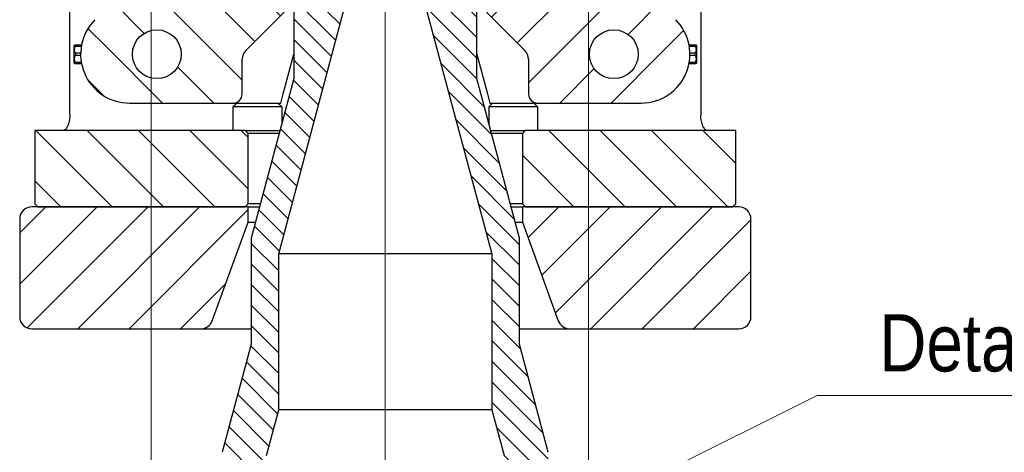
# Model space of a CAD drawing. Header units: millimetres. Extents: x 0 to 18279, y -668 to 2227.
# Tile 23 of 42: x 1858 to 2181, y 927 to 1069. Entities that reach past the tile are written whole.
import ezdxf

# ---------------------------------------------------------------- set-up
doc = ezdxf.new("R2010")
doc.units = ezdxf.units.MM
doc.header["$LTSCALE"] = 7.5
for name, color, linetype, lineweight in [('Centerline (ISO)', 7, 'Continuous', 9), ('Detail Boundary (ISO)', 7, 'Continuous', 9), ('Hatch (ISO)', 7, 'Continuous', 9), ('Visible (ISO)', 7, 'Continuous', 25)]:
    doc.layers.add(name, color=color, linetype=linetype, lineweight=lineweight)
doc.styles.add('Text 2_5 mm', font='ARIALN.TTF')
pattern_1 = [(45, (0, 0), (-8.41899, 8.41899), [])]

# ---------------------------------------------------------------- blocks, each defined once
blk = doc.blocks.new('2dDetail0')
at = {"layer": 'Detail Boundary (ISO)'}
for p, q in [((272.625, 121.156), (282.627, 126.124)), ((282.627, 126.124), (295.954, 126.124))]:
    blk.add_line(p, q, dxfattribs=at)
at = {"layer": 'Detail Boundary (ISO)', "flags": 128}
blk.add_lwpolyline([(253.485, 120.146), (272.625, 120.146), (272.625, 157.396), (253.485, 157.396), (253.485, 120.146)], dxfattribs=at)
at = {"layer": 'Detail Boundary (ISO)', "insert": (285.349, 127.145), "char_height": 2.5, "attachment_point": 7, "style": 'Text 2_5 mm'}
blk.add_mtext('Detail B', dxfattribs=at)

msp = doc.modelspace()

# ---------------------------------------------------------------- hatches: boundary and pattern name
at = {"layer": 'Hatch (ISO)'}
h = msp.add_hatch(dxfattribs=at)
h.set_pattern_fill('ANSI31', color=256, scale=95.25, angle=90, style=0)
h.set_pattern_definition([(135, (0, 0), (-8.41899, -8.41899), [])])
h.paths.add_polyline_path([(2092.008, 1007.813), (2093.008, 1008.813), (2093.008, 1032.813), (2024.008, 1032.813), (2023.008, 1031.813), (2023.008, 1008.813), (2024.008, 1007.813)])
h.paths.add_polyline_path([(1863.008, 1008.813), (1864.008, 1007.813), (1932.008, 1007.813), (1933.008, 1008.813), (1933.008, 1031.813), (1932.008, 1032.813), (1863.008, 1032.813)])
h.paths.add_polyline_path([(2053.508, 1327.813), (2053.508, 1282.813), (2063.508, 1282.813), (2063.508, 1327.813)])
edge = h.paths.add_edge_path()
edge.add_line((1917.508, 1327.813), (1917.508, 1282.813))
edge.add_line((1917.508, 1282.813), (1925.508, 1282.813))
edge.add_line((1925.508, 1282.813), (1925.508, 1326.813))
edge.add_ellipse((1924.508, 1326.813), major_axis=(0, 1), ratio=1, start_angle=270, end_angle=360)
edge.add_line((1924.508, 1327.813), (1917.508, 1327.813))
edge = h.paths.add_edge_path()
edge.add_line((2038.508, 1217.813), (2038.508, 1252.813))
edge.add_line((2038.508, 1252.813), (2030.508, 1252.813))
edge.add_line((2030.508, 1252.813), (2030.508, 1247.313))
edge.add_line((2030.508, 1247.313), (2030.508, 1242.813))
edge.add_line((2030.508, 1242.813), (2025.008, 1242.813))
edge.add_line((2025.008, 1242.813), (2025.008, 1120.813))
edge.add_line((2025.008, 1120.813), (2025.008, 1117.813))
edge.add_line((2025.008, 1117.813), (2093.008, 1117.813))
edge.add_line((2093.008, 1117.813), (2093.008, 1123.978))
edge.add_line((2093.008, 1123.978), (2073.008, 1147.813))
edge.add_line((2073.008, 1147.813), (2073.008, 1153.313))
edge.add_line((2073.008, 1153.313), (2063.508, 1162.813))
edge.add_line((2063.508, 1162.813), (2063.508, 1252.813))
edge.add_line((2063.508, 1252.813), (2053.508, 1252.813))
edge.add_line((2053.508, 1252.813), (2053.508, 1217.813))
edge.add_ellipse((2046.008, 1217.813), major_axis=(0, -7.5), ratio=1, start_angle=270, end_angle=450, ccw=False)
edge = h.paths.add_edge_path()
edge.add_line((2038.508, 1282.813), (2038.508, 1327.813))
edge.add_line((2038.508, 1327.813), (2031.508, 1327.813))
edge.add_ellipse((2031.508, 1326.813), major_axis=(-1, 0), ratio=1, start_angle=270, end_angle=360)
edge.add_line((2030.508, 1326.813), (2030.508, 1282.813))
edge.add_line((2030.508, 1282.813), (2038.508, 1282.813))
edge = h.paths.add_edge_path()
edge.add_line((1902.508, 1217.813), (1902.508, 1252.813))
edge.add_line((1902.508, 1252.813), (1892.508, 1252.813))
edge.add_line((1892.508, 1252.813), (1892.508, 1162.813))
edge.add_line((1892.508, 1162.813), (1883.008, 1153.313))
edge.add_line((1883.008, 1153.313), (1883.008, 1147.813))
edge.add_line((1883.008, 1147.813), (1863.008, 1123.978))
edge.add_line((1863.008, 1123.978), (1863.008, 1117.813))
edge.add_line((1863.008, 1117.813), (1931.008, 1117.813))
edge.add_line((1931.008, 1117.813), (1931.008, 1120.813))
edge.add_line((1931.008, 1120.813), (1931.008, 1242.813))
edge.add_line((1931.008, 1242.813), (1925.508, 1242.813))
edge.add_line((1925.508, 1242.813), (1925.508, 1247.313))
edge.add_line((1925.508, 1247.313), (1925.508, 1252.813))
edge.add_line((1925.508, 1252.813), (1917.508, 1252.813))
edge.add_line((1917.508, 1252.813), (1917.508, 1217.813))
edge.add_ellipse((1910.008, 1217.813), major_axis=(0, -7.5), ratio=1, start_angle=270, end_angle=450, ccw=False)
h.paths.add_polyline_path([(1902.508, 1282.813), (1902.508, 1327.813), (1892.508, 1327.813), (1892.508, 1282.813)])
h = msp.add_hatch(dxfattribs=at)
h.set_pattern_fill('ANSI31', color=256, scale=38.1, angle=90, style=0)
h.set_pattern_definition([(135, (0, 0), (-3.367596, -3.367596), [])])
edge = h.paths.add_edge_path()
edge.add_line((2031.508, 727.813), (2031.508, 746.813))
edge.add_line((2031.508, 746.813), (2017.008, 746.813))
edge.add_line((2017.008, 746.813), (2017.008, 726.813))
edge.add_line((2017.008, 726.813), (2030.508, 726.813))
edge.add_ellipse((2030.508, 727.813), major_axis=(1, 0), ratio=1, start_angle=270, end_angle=360)
edge = h.paths.add_edge_path()
edge.add_line((1939.008, 746.813), (1924.508, 746.813))
edge.add_line((1924.508, 746.813), (1924.508, 727.813))
edge.add_ellipse((1925.508, 727.813), major_axis=(0, -1), ratio=1, start_angle=270, end_angle=360)
edge.add_line((1925.508, 726.813), (1939.008, 726.813))
edge.add_line((1939.008, 726.813), (1939.008, 746.813))
edge = h.paths.add_edge_path()
edge.add_ellipse((2010.008, 1144.018), major_axis=(-0.406, 1.958), ratio=1, start_angle=78.27489, end_angle=90)
edge.add_line((2008.05, 1143.612), (2018.966, 1091.014))
edge.add_ellipse((2017.008, 1090.608), major_axis=(0, 2), ratio=1, start_angle=270, end_angle=281.72511, ccw=False)
edge.add_line((2019.008, 1090.608), (2019.008, 1086.813))
edge.add_ellipse((2017.008, 1086.813), major_axis=(2, 0), ratio=1, start_angle=270, end_angle=360, ccw=False)
edge.add_line((2017.008, 1084.813), (2009.008, 1084.813))
edge.add_ellipse((2009.008, 1083.813), major_axis=(0, 1), ratio=1, start_angle=0, end_angle=90)
edge.add_line((2008.008, 1083.813), (2008.008, 1049.813))
edge.add_line((2008.008, 1049.813), (2022.008, 997.564))
edge.add_line((2022.008, 997.564), (2022.008, 962.813))
edge.add_line((2022.008, 962.813), (2031.508, 927.358))
edge.add_line((2031.508, 927.358), (2031.508, 830.517))
edge.add_line((2031.508, 830.517), (2031.408, 830.517))
edge.add_line((2031.408, 830.517), (2031.408, 826.458))
edge.add_line((2031.408, 826.458), (2031.508, 826.458))
edge.add_line((2031.508, 826.458), (2031.508, 786.813))
edge.add_line((2031.508, 786.813), (2017.008, 786.813))
edge.add_line((2017.008, 786.813), (2017.008, 898.512))
edge.add_line((2017.008, 898.512), (2017.008, 926.313))
edge.add_line((2017.008, 926.313), (2013.008, 941.241))
edge.add_line((2013.008, 941.241), (2013.008, 992.378))
edge.add_line((2013.008, 992.378), (1988.849, 1082.541))
edge.add_ellipse((1998.508, 1085.129), major_axis=(0, -10), ratio=1, start_angle=270, end_angle=285, ccw=False)
edge.add_line((1988.508, 1085.129), (1988.508, 1094.387))
edge.add_line((1988.508, 1094.387), (1994.543, 1098.013))
edge.add_line((1994.543, 1098.013), (1994.543, 1104.363))
edge.add_line((1994.543, 1104.363), (1994.543, 1146.813))
edge.add_line((1994.543, 1146.813), (1994.764, 1147.034))
edge.add_line((1994.764, 1147.034), (1996.543, 1148.813))
edge.add_line((1996.543, 1148.813), (2001.503, 1148.813))
edge.add_line((2001.503, 1148.813), (2006.008, 1148.813))
edge.add_ellipse((2006.008, 1146.813), major_axis=(0, 2), ratio=1, start_angle=270, end_angle=360, ccw=False)
edge.add_line((2008.008, 1146.813), (2008.008, 1144.018))
edge = h.paths.add_edge_path()
edge.add_ellipse((1946.008, 1144.018), major_axis=(0, -2), ratio=1, start_angle=78.27489, end_angle=90)
edge.add_line((1948.008, 1144.018), (1948.008, 1146.813))
edge.add_ellipse((1950.008, 1146.813), major_axis=(-2, 0), ratio=1, start_angle=270, end_angle=360, ccw=False)
edge.add_line((1950.008, 1148.813), (1954.513, 1148.813))
edge.add_line((1954.513, 1148.813), (1959.473, 1148.813))
edge.add_line((1959.473, 1148.813), (1961.252, 1147.034))
edge.add_line((1961.252, 1147.034), (1961.473, 1146.813))
edge.add_line((1961.473, 1146.813), (1961.473, 1104.363))
edge.add_line((1961.473, 1104.363), (1961.473, 1098.013))
edge.add_line((1961.473, 1098.013), (1967.508, 1094.387))
edge.add_line((1967.508, 1094.387), (1967.508, 1085.129))
edge.add_ellipse((1957.508, 1085.129), major_axis=(2.588, 9.659), ratio=1, start_angle=270, end_angle=285, ccw=False)
edge.add_line((1967.167, 1082.541), (1943.008, 992.378))
edge.add_line((1943.008, 992.378), (1943.008, 941.241))
edge.add_line((1943.008, 941.241), (1939.008, 926.313))
edge.add_line((1939.008, 926.313), (1939.008, 898.512))
edge.add_line((1939.008, 898.512), (1939.008, 786.813))
edge.add_line((1939.008, 786.813), (1924.508, 786.813))
edge.add_line((1924.508, 786.813), (1924.508, 806.813))
edge.add_line((1924.508, 806.813), (1924.518, 806.813))
edge.add_line((1924.518, 806.813), (1924.518, 811.438))
edge.add_line((1924.518, 811.438), (1924.508, 811.438))
edge.add_line((1924.508, 811.438), (1924.508, 815.794))
edge.add_line((1924.508, 815.794), (1924.518, 815.794))
edge.add_line((1924.518, 815.794), (1924.518, 820.419))
edge.add_line((1924.518, 820.419), (1924.508, 820.419))
edge.add_line((1924.508, 820.419), (1924.508, 828.951))
edge.add_line((1924.508, 828.951), (1924.518, 828.951))
edge.add_line((1924.518, 828.951), (1924.518, 833.727))
edge.add_line((1924.518, 833.727), (1924.508, 833.727))
edge.add_line((1924.508, 833.727), (1924.508, 835.215))
edge.add_line((1924.508, 835.215), (1924.518, 835.215))
edge.add_line((1924.518, 835.215), (1924.518, 840.038))
edge.add_line((1924.518, 840.038), (1924.508, 840.038))
edge.add_line((1924.508, 840.038), (1924.508, 844.099))
edge.add_line((1924.508, 844.099), (1924.518, 844.099))
edge.add_line((1924.518, 844.099), (1924.518, 848.922))
edge.add_line((1924.518, 848.922), (1924.508, 848.922))
edge.add_line((1924.508, 848.922), (1924.508, 850.41))
edge.add_line((1924.508, 850.41), (1924.518, 850.41))
edge.add_line((1924.518, 850.41), (1924.518, 864.018))
edge.add_line((1924.518, 864.018), (1924.508, 864.018))
edge.add_line((1924.508, 864.018), (1924.508, 865.506))
edge.add_line((1924.508, 865.506), (1924.518, 865.506))
edge.add_line((1924.518, 865.506), (1924.518, 870.347))
edge.add_line((1924.518, 870.347), (1924.508, 870.347))
edge.add_line((1924.508, 870.347), (1924.508, 873.631))
edge.add_line((1924.508, 873.631), (1924.518, 873.631))
edge.add_line((1924.518, 873.631), (1924.518, 878.472))
edge.add_line((1924.518, 878.472), (1924.508, 878.472))
edge.add_line((1924.508, 878.472), (1924.508, 881.72))
edge.add_line((1924.508, 881.72), (1924.518, 881.72))
edge.add_line((1924.518, 881.72), (1924.518, 886.562))
edge.add_line((1924.518, 886.562), (1924.508, 886.562))
edge.add_line((1924.508, 886.562), (1924.508, 887.957))
edge.add_line((1924.508, 887.957), (1924.518, 887.957))
edge.add_line((1924.518, 887.957), (1924.518, 893.184))
edge.add_line((1924.518, 893.184), (1924.508, 893.184))
edge.add_line((1924.508, 893.184), (1924.508, 927.358))
edge.add_line((1924.508, 927.358), (1934.008, 962.813))
edge.add_line((1934.008, 962.813), (1934.008, 997.564))
edge.add_line((1934.008, 997.564), (1948.008, 1049.813))
edge.add_line((1948.008, 1049.813), (1948.008, 1083.813))
edge.add_ellipse((1947.008, 1083.813), major_axis=(1, 0), ratio=1, start_angle=0, end_angle=90)
edge.add_line((1947.008, 1084.813), (1939.008, 1084.813))
edge.add_ellipse((1939.008, 1086.813), major_axis=(0, -2), ratio=1, start_angle=270, end_angle=360, ccw=False)
edge.add_line((1937.008, 1086.813), (1937.008, 1090.608))
edge.add_ellipse((1939.008, 1090.608), major_axis=(-0.406, -1.958), ratio=1, start_angle=270, end_angle=281.72511, ccw=False)
edge.add_line((1937.05, 1091.014), (1947.966, 1143.612))
h = msp.add_hatch(dxfattribs=at)
h.set_pattern_fill('ANSI31', color=256, scale=95.25, angle=90.00021, style=0)
h.set_pattern_definition([(135.0002, (0, 0), (-8.41896, -8.41902), [])])
edge = h.paths.add_edge_path()
edge.add_ellipse((1935.008, 1056.156), major_axis=(0, 4), ratio=1, start_angle=45, end_angle=90)
edge.add_line((1931.008, 1056.156), (1931.008, 1044.813))
edge.add_ellipse((1928.008, 1044.813), major_axis=(3, 0), ratio=1, start_angle=270, end_angle=360, ccw=False)
edge.add_line((1928.008, 1041.813), (1894.008, 1041.813))
edge.add_ellipse((1894.008, 1057.813), major_axis=(-11.314, -11.314), ratio=1, start_angle=270, end_angle=405, ccw=False)
edge.add_line((1882.694, 1069.127), (1900.381, 1086.813))
edge.add_line((1900.381, 1086.813), (1906.508, 1086.813))
edge.add_line((1906.508, 1086.813), (1921.508, 1086.813))
edge.add_line((1921.508, 1086.813), (1935.008, 1086.813))
edge.add_line((1935.008, 1086.813), (1937.008, 1084.813))
edge.add_line((1937.008, 1084.813), (1939.008, 1084.813))
edge.add_line((1939.008, 1084.813), (1946.008, 1084.813))
edge.add_line((1946.008, 1084.813), (1946.008, 1074.47))
edge.add_ellipse((1942.008, 1074.47), major_axis=(2.828, 2.828), ratio=1, start_angle=270, end_angle=315, ccw=False)
edge.add_line((1944.836, 1071.641), (1932.18, 1058.985))
edge = h.paths.add_edge_path(flags=0)
edge.add_ellipse((1903.008, 1057.813), major_axis=(0, -8), ratio=1, start_angle=180, end_angle=450)
edge.add_ellipse((1903.008, 1057.813), major_axis=(8, 0), ratio=1, start_angle=0, end_angle=90)
h = msp.add_hatch(dxfattribs=at)
h.set_pattern_fill('ANSI31', color=256, scale=95.25, style=0)
h.set_pattern_definition(pattern_1)
edge = h.paths.add_edge_path()
edge.add_ellipse((2021.008, 1056.156), major_axis=(2.828, -2.828), ratio=1, start_angle=45, end_angle=90)
edge.add_line((2023.836, 1058.985), (2011.18, 1071.641))
edge.add_ellipse((2014.008, 1074.47), major_axis=(0, -4), ratio=1, start_angle=270, end_angle=315, ccw=False)
edge.add_line((2010.008, 1074.47), (2010.008, 1084.813))
edge.add_line((2010.008, 1084.813), (2017.008, 1084.813))
edge.add_line((2017.008, 1084.813), (2019.008, 1084.813))
edge.add_line((2019.008, 1084.813), (2021.008, 1086.813))
edge.add_line((2021.008, 1086.813), (2034.508, 1086.813))
edge.add_line((2034.508, 1086.813), (2049.508, 1086.813))
edge.add_line((2049.508, 1086.813), (2055.635, 1086.813))
edge.add_line((2055.635, 1086.813), (2073.322, 1069.127))
edge.add_ellipse((2062.008, 1057.813), major_axis=(16, 0), ratio=1, start_angle=270, end_angle=405, ccw=False)
edge.add_line((2062.008, 1041.813), (2028.008, 1041.813))
edge.add_ellipse((2028.008, 1044.813), major_axis=(0, -3), ratio=1, start_angle=270, end_angle=360, ccw=False)
edge.add_line((2025.008, 1044.813), (2025.008, 1056.156))
edge = h.paths.add_edge_path(flags=0)
edge.add_ellipse((2053.008, 1057.813), major_axis=(0, 8), ratio=1, start_angle=0, end_angle=90)
edge.add_ellipse((2053.008, 1057.813), major_axis=(8, 0), ratio=1, start_angle=180, end_angle=450)
h = msp.add_hatch(dxfattribs=at)
h.set_pattern_fill('ANSI31', color=256, scale=190.5, angle=-14.99998, style=0)
h.set_pattern_definition([(30, (0, 0), (-11.90626, 20.62223), [])])
edge = h.paths.add_edge_path()
edge.add_ellipse((1903.008, 1057.813), major_axis=(8, 0), ratio=1, start_angle=0, end_angle=360)
h = msp.add_hatch(dxfattribs=at)
h.set_pattern_fill('ANSI31', color=256, scale=190.5, angle=105.00025, style=0)
h.set_pattern_definition([(150.0002, (0, 0), (-11.90616, -20.62228), [])])
edge = h.paths.add_edge_path()
edge.add_ellipse((2053.008, 1057.813), major_axis=(8, 0), ratio=1, start_angle=0, end_angle=360)
h = msp.add_hatch(dxfattribs=at)
h.set_pattern_fill('ANSI31', color=256, scale=95.25, style=0)
h.set_pattern_definition(pattern_1)
edge = h.paths.add_edge_path()
edge.add_line((1858.008, 1003.813), (1858.008, 971.813))
edge.add_ellipse((1862.008, 971.813), major_axis=(0, -4), ratio=1, start_angle=270, end_angle=360)
edge.add_line((1862.008, 967.813), (1917.468, 967.813))
edge.add_ellipse((1917.468, 971.813), major_axis=(4, 0), ratio=1, start_angle=270, end_angle=340)
edge.add_line((1921.227, 970.445), (1933.008, 1002.813))
edge.add_line((1933.008, 1002.813), (1933.008, 1007.813))
edge.add_line((1933.008, 1007.813), (1932.008, 1007.813))
edge.add_line((1932.008, 1007.813), (1864.008, 1007.813))
edge.add_line((1864.008, 1007.813), (1862.008, 1007.813))
edge.add_ellipse((1862.008, 1003.813), major_axis=(-4, 0), ratio=1, start_angle=270, end_angle=360)
edge = h.paths.add_edge_path()
edge.add_line((2098.008, 971.813), (2098.008, 1003.813))
edge.add_ellipse((2094.008, 1003.813), major_axis=(0, 4), ratio=1, start_angle=270, end_angle=360)
edge.add_line((2094.008, 1007.813), (2092.008, 1007.813))
edge.add_line((2092.008, 1007.813), (2024.008, 1007.813))
edge.add_line((2024.008, 1007.813), (2023.008, 1007.813))
edge.add_line((2023.008, 1007.813), (2023.008, 1002.813))
edge.add_line((2023.008, 1002.813), (2034.789, 970.445))
edge.add_ellipse((2038.548, 971.813), major_axis=(1.368, -3.759), ratio=1, start_angle=270, end_angle=340)
edge.add_line((2038.548, 967.813), (2094.008, 967.813))
edge.add_ellipse((2094.008, 971.813), major_axis=(4, 0), ratio=1, start_angle=270, end_angle=360)

# ---------------------------------------------------------------- linework, layer by layer
at = {"layer": 'Centerline (ISO)', "linetype": 'Continuous'}
msp.add_line((1978.008, 906.354), (1978.008, 1963.563), dxfattribs=at)
at = {"layer": 'Visible (ISO)'}
for p, q in [((1874.446, 1037.813), (1874.446, 1111.813)), ((2081.57, 1111.813), (2081.57, 1037.813)), ((1948.008, 1083.813), (1948.008, 1049.813)), ((2008.008, 1049.813), (2008.008, 1083.813)), ((1943.008, 992.378), (1967.167, 1082.541)), ((1988.849, 1082.541), (2013.008, 992.378)), ((1932.18, 1058.985), (1944.836, 1071.641)), ((2011.18, 1071.641), (2023.836, 1058.985)), ((1875.908, 1060.713), (1876.008, 1060.813)), ((1875.908, 1054.913), (1875.908, 1060.713)), ((1876.308, 1060.813), (1876.008, 1060.813)), ((1878.292, 1060.813), (1876.308, 1060.813)), ((1876.308, 1060.813), (1876.308, 1060.504)), ((1876.308, 1060.504), (1878.236, 1060.504)), ((2079.708, 1060.813), (2077.724, 1060.813)), ((2077.78, 1060.504), (2079.708, 1060.504)), ((2080.008, 1060.813), (2079.708, 1060.813)), ((2079.708, 1060.504), (2079.708, 1060.813)), ((2080.108, 1060.713), (2080.008, 1060.813)), ((2080.108, 1060.713), (2080.108, 1054.913)), ((1878.011, 1058.122), (1876.308, 1058.122)), ((1876.308, 1058.122), (1876.308, 1057.504)), ((1876.308, 1057.504), (1878.011, 1057.504)), ((1947.545, 1056.156), (1948.008, 1057.885)), ((2008.008, 1057.885), (2008.471, 1056.156)), ((2079.708, 1058.122), (2078.005, 1058.122)), ((2078.005, 1057.504), (2079.708, 1057.504)), ((2079.708, 1057.504), (2079.708, 1058.122)), ((1875.908, 1054.913), (1876.008, 1054.813)), ((1876.008, 1054.813), (1876.308, 1054.813)), ((1878.236, 1055.122), (1876.308, 1055.122)), ((1876.308, 1055.122), (1876.308, 1054.813)), ((1876.308, 1054.813), (1878.292, 1054.813)), ((1931.008, 1044.813), (1931.008, 1056.156)), ((1944.505, 1044.813), (1947.545, 1056.156)), ((2008.471, 1056.156), (2011.511, 1044.813)), ((2025.008, 1056.156), (2025.008, 1044.813)), ((2077.724, 1054.813), (2079.708, 1054.813)), ((2079.708, 1055.122), (2077.78, 1055.122)), ((2079.708, 1054.813), (2079.708, 1055.122)), ((2079.708, 1054.813), (2080.008, 1054.813)), ((2080.108, 1054.913), (2080.008, 1054.813)), ((1948.008, 1049.813), (1934.008, 997.564)), ((2022.008, 997.564), (2008.008, 1049.813)), ((1943.702, 1041.813), (1944.505, 1044.813)), ((2011.511, 1044.813), (2012.314, 1041.813)), ((1894.008, 1041.813), (1928.008, 1041.813)), ((1928.008, 1041.813), (1938.564, 1041.813)), ((1929.235, 1041.813), (1928.008, 1040.586)), ((1938.564, 1041.813), (1942.552, 1041.813)), ((1942.552, 1041.813), (1943.702, 1041.813)), ((1942.781, 1041.813), (1944.008, 1040.586)), ((2013.235, 1041.813), (2012.008, 1040.586)), ((2012.314, 1041.813), (2013.464, 1041.813)), ((2013.464, 1041.813), (2017.452, 1041.813)), ((2017.452, 1041.813), (2028.008, 1041.813)), ((2026.781, 1041.813), (2028.008, 1040.586)), ((2028.008, 1041.813), (2062.008, 1041.813)), ((1944.008, 1040.586), (1928.008, 1040.586)), ((1928.008, 1040.586), (1928.008, 1032.813)), ((1944.008, 1040.586), (1944.008, 1034.885)), ((2028.008, 1040.586), (2012.008, 1040.586)), ((2012.008, 1040.586), (2012.008, 1034.885)), ((2028.008, 1040.586), (2028.008, 1032.813)), ((1932.008, 1032.813), (1863.008, 1032.813)), ((1863.008, 1032.813), (1863.008, 1008.813)), ((1933.008, 1031.813), (1932.008, 1032.813)), ((1932.008, 1032.813), (1943.453, 1032.813)), ((1933.008, 1008.813), (1933.008, 1031.813)), ((1943.185, 1031.813), (1933.008, 1031.813)), ((2012.563, 1032.813), (2024.008, 1032.813)), ((2023.008, 1031.813), (2012.831, 1031.813)), ((2024.008, 1032.813), (2023.008, 1031.813)), ((2023.008, 1031.813), (2023.008, 1008.813)), ((2093.008, 1032.813), (2024.008, 1032.813)), ((2093.008, 1008.813), (2093.008, 1032.813)), ((1863.008, 1008.813), (1864.008, 1007.813)), ((1932.008, 1007.813), (1933.008, 1008.813)), ((1937.022, 1008.813), (1933.008, 1008.813)), ((2023.008, 1008.813), (2018.994, 1008.813)), ((2023.008, 1008.813), (2024.008, 1007.813)), ((2092.008, 1007.813), (2093.008, 1008.813)), ((1933.008, 1007.813), (1862.008, 1007.813)), ((1864.008, 1007.813), (1932.008, 1007.813)), ((1933.008, 1002.813), (1933.008, 1007.813)), ((1933.008, 1007.813), (1936.754, 1007.813)), ((2019.262, 1007.813), (2023.008, 1007.813)), ((2094.008, 1007.813), (2023.008, 1007.813)), ((2023.008, 1007.813), (2023.008, 1002.813)), ((2024.008, 1007.813), (2092.008, 1007.813)), ((1858.008, 1003.813), (1858.008, 971.813)), ((1921.227, 970.445), (1933.008, 1002.813)), ((1933.008, 1002.813), (1935.414, 1002.813)), ((2020.602, 1002.813), (2023.008, 1002.813)), ((2023.008, 1002.813), (2034.789, 970.445)), ((2098.008, 971.813), (2098.008, 1003.813)), ((1934.008, 997.564), (1934.008, 962.813)), ((2022.008, 962.813), (2022.008, 997.564)), ((1943.008, 941.241), (1943.008, 992.378)), ((2013.008, 992.378), (1943.008, 992.378)), ((2013.008, 992.378), (2013.008, 941.241)), ((1862.008, 967.813), (1917.468, 967.813)), ((1917.468, 967.813), (1934.008, 967.813)), ((2022.008, 967.813), (2038.548, 967.813)), ((2038.548, 967.813), (2094.008, 967.813)), ((1934.008, 962.813), (1924.508, 927.358)), ((2031.508, 927.358), (2022.008, 962.813)), ((1939.008, 926.313), (1943.008, 941.241)), ((2013.008, 941.241), (1943.008, 941.241)), ((2013.008, 941.241), (2017.008, 926.313))]:
    msp.add_line(p, q, dxfattribs=at)
for centre in [(1903.008, 1057.813), (1903.008, 1057.813), (2053.008, 1057.813), (2053.008, 1057.813)]:
    msp.add_circle(centre, 8, dxfattribs=at)
for centre, radius, start, end in [((1894.008, 1057.813), 16, 135, 270), ((2062.008, 1057.813), 16, 270, 45), ((1935.008, 1056.156), 4, 135, 180), ((2021.008, 1056.156), 4, 0, 45), ((1928.008, 1044.813), 3, 270, 0), ((2028.008, 1044.813), 3, 180, 270), ((1862.008, 1003.813), 4, 90, 180), ((2094.008, 1003.813), 4, 0, 90), ((1862.008, 971.813), 4, 180, 270), ((1917.468, 971.813), 4, 270, 340), ((2038.548, 971.813), 4, 200, 270), ((2094.008, 971.813), 4, 270, 0)]:
    msp.add_arc(centre, radius, start, end, dxfattribs=at)
for points in [[(1876.308, 1058.122), (1875.735, 1059.313), (1876.308, 1060.504)], [(2079.708, 1060.504), (2080.281, 1059.313), (2079.708, 1058.122)], [(1876.308, 1055.122), (1875.735, 1056.313), (1876.308, 1057.504)], [(2079.708, 1057.504), (2080.281, 1056.313), (2079.708, 1055.122)]]:
    msp.add_rational_spline(points, [1, 1.1, 1], degree=2, dxfattribs=at)
for points, knots in [([(1874.446, 1037.813), (1874.446, 1037.171), (1874.383, 1036.493), (1874.135, 1035.262), (1873.953, 1034.709), (1873.541, 1033.824), (1873.281, 1033.441), (1872.731, 1032.935), (1872.442, 1032.813), (1872.178, 1032.813)], [0, 0, 0, 0, 0.19266259, 0.19266259, 0.38532517, 0.38532517, 0.58779429, 0.58779429, 0.79026341, 0.79026341, 0.79026341, 0.79026341]), ([(2083.838, 1032.813), (2083.574, 1032.813), (2083.285, 1032.935), (2082.735, 1033.441), (2082.475, 1033.824), (2082.063, 1034.709), (2081.88, 1035.262), (2081.633, 1036.493), (2081.57, 1037.171), (2081.57, 1037.813)], [-0.79026341, -0.79026341, -0.79026341, -0.79026341, -0.58779429, -0.58779429, -0.38532517, -0.38532517, -0.19266259, -0.19266259, 0, 0, 0, 0])]:
    msp.add_open_spline(points, degree=3, knots=knots, dxfattribs=at)

# ---------------------------------------------------------------- block references
at = {"layer": 'Detail Boundary (ISO)', "xscale": 7.5, "yscale": 7.5, "zscale": 7.5}
msp.add_blockref('2dDetail0', (0, 0), dxfattribs=at)

doc.saveas('drawing.dxf')
